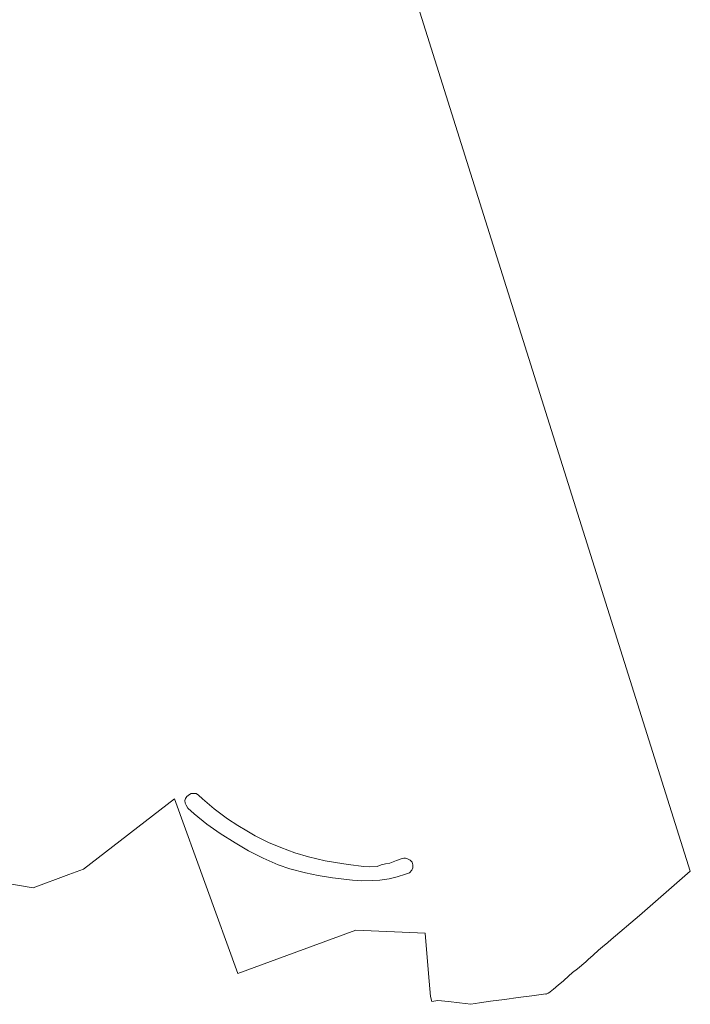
# Model space of a CAD drawing. Extents: x 115983 to 133009, y 544712 to 562000.
# Tile 46 of 46: x 131039 to 133009, y 550463 to 553356. Entities that reach past the tile are written whole.
import ezdxf

# ---------------------------------------------------------------- set-up
doc = ezdxf.new("R2010")
doc.units = 0
doc.layers.add('BGT ondergrond$0$B-WE-OG-WATER_ZEE-GV', color=170, linetype='Continuous', lineweight=18)

# ---------------------------------------------------------------- blocks, each defined once
blk = doc.blocks.new('BGT ondergrond')
at = {"layer": 'BGT ondergrond$0$B-WE-OG-WATER_ZEE-GV', "color": 252, "flags": 128}
blk.add_lwpolyline([(130704.219, 550868.416), (131077.715, 550805.227), (131182.631, 550844.42), (131225.566, 550859.986), (131493.434, 551066.177), (131679.178, 550553.742), (132025.843, 550680.513), (132229.376, 550671.775), (132239.258, 550553.208), (132245.078, 550486.175), (132249.693, 550470.93), (132266.95, 550473.681), (132298.255, 550470.827), (132330.825, 550466.857), (132363.864, 550462.802), (132389.409, 550467.543), (132422.176, 550471.925), (132462.538, 550477.218), (132502.89, 550482.564), (132503.094, 550482.578), (132543.407, 550487.926), (132583.914, 550493.241), (132584.858, 550492.12), (132591.557, 550495.68), (132596.285, 550498.739), (132602.706, 550503.883), (132605.346, 550506.678), (132621.596, 550519.705), (132635.351, 550530.806), (132638.588, 550533.623), (132662.765, 550556.025), (132677.228, 550567.226), (132701.747, 550587.816), (132708.684, 550594.158), (132723.176, 550607.162), (132739.349, 550621.41), (132751.046, 550631.784), (132766.388, 550644.144), (132776.485, 550652.906), (132859.463, 550723.659), (133008.736, 550854.252), (129500, 562000)], dxfattribs=at)
blk.add_lwpolyline([(131914.949, 550841.005), (131878.107, 550848.924), (131831.988, 550861.213), (131798.149, 550872.682), (131754.212, 550892.071), (131710.276, 550913.644), (131671.797, 550936.855), (131627.315, 550964.982), (131588.291, 550992.563), (131551.45, 551022.056), (131532.893, 551038.987), (131527.318, 551047.474), (131525.001, 551053.538), (131523.932, 551061.741), (131525.358, 551067.537), (131529.902, 551073.422), (131536.986, 551079.129), (131542.717, 551082.133), (131549.54, 551082.679), (131556.635, 551081.86), (131564.003, 551077.217), (131575.738, 551066.294), (131609.85, 551037.621), (131648.601, 551008.129), (131679.166, 550987.921), (131705.91, 550972.902), (131730.743, 550958.155), (131769.767, 550938.221), (131806.063, 550923.748), (131846.451, 550908.182), (131887.386, 550896.167), (131936.234, 550884.151), (131965.98, 550879.236), (132003.367, 550873.228), (132049.76, 550867.767), (132065.861, 550866.674), (132088.511, 550867.767), (132100.246, 550872.136), (132113.617, 550875.686), (132125.898, 550877.871), (132145.274, 550885.517), (132159.737, 550890.705), (132167.105, 550892.071), (132172.29, 550891.798), (132178.294, 550890.705), (132185.389, 550886.609), (132191.12, 550880.055), (132193.576, 550872.136), (132193.576, 550863.397), (132190.574, 550856.57), (132184.025, 550849.47), (132171.745, 550845.101), (132147.73, 550837.455), (132123.715, 550831.174), (132096.425, 550827.624), (132075.685, 550826.259), (132043.756, 550825.44), (132015.92, 550827.078), (131957.248, 550834.451)], close=True, dxfattribs=at)

msp = doc.modelspace()

# ---------------------------------------------------------------- block references
msp.add_blockref('BGT ondergrond', (0, 0))

doc.saveas('drawing.dxf')
